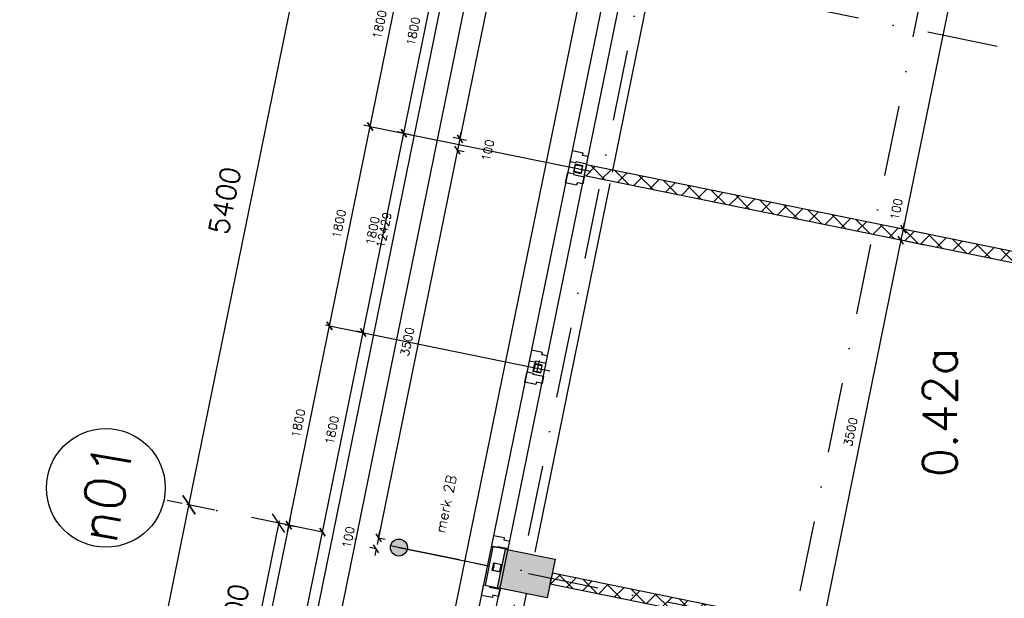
# Model space of a CAD drawing. Extents: x -33344 to 2055880, y -64816 to 121260.
# Tile 7 of 132: x 6315 to 15018, y 13156 to 18275. Entities that reach past the tile are written whole.
import ezdxf

# ---------------------------------------------------------------- set-up
doc = ezdxf.new("R2010")
doc.units = 0
doc.header["$LTSCALE"] = 50
doc.header["$MEASUREMENT"] = 0
doc.header["$PDMODE"] = 3
doc.header["$PDSIZE"] = 0.1
doc.linetypes.add('DASHED', pattern=[0.75, 0.5, -0.25])
doc.linetypes.add('STRAM_0WT$1$DASHDOT', pattern=[25, 12.5, -6.25, 0, -6.25])
doc.layers.get('0').update_dxf_attribs({"linetype": 'CONTINUOUS'})
doc.layers.get('DEFPOINTS').update_dxf_attribs({"linetype": 'CONTINUOUS'})
for name, color, linetype in [('A--A22--_F123-', 9, 'CONTINUOUS'), ('A--A28--_F-2--', 7, 'CONTINUOUS'), ('A--A28--_F12--', 7, 'CONTINUOUS'), ('A--L$7A1-_STRAMIEN', 1, 'CONTINUOUS'), ('A--L$7A3-_STRAMIEN', 3, 'CONTINUOUS'), ('A--L21--', 3, 'CONTINUOUS'), ('A--L21A3_BUITENWAND', 3, 'CONTINUOUS'), ('A--L22--', 3, 'CONTINUOUS'), ('A--L22--_F-2--', 7, 'CONTINUOUS'), ('A--L28--', 7, 'CONTINUOUS'), ('A--L28--_F-2--', 7, 'CONTINUOUS'), ('A--L28--_F12--', 7, 'CONTINUOUS'), ('A--L31--', 2, 'CONTINUOUS'), ('A--L31--_F123-', 7, 'CONTINUOUS'), ('A--M$1A-_F123-', 1, 'CONTINUOUS'), ('A--M1$A-_F123-', 1, 'CONTINUOUS'), ('A--T$1A-_F123-_RN', 4, 'CONTINUOUS'), ('STRAM_0WT$0$A--L$7A-_STRA0', 1, 'STRAM_0WT$1$DASHDOT'), ('STRAM_0WT$0$A--L$7A1-_STR0', 1, 'CONTINUOUS'), ('STRAM_0WT$0$A--L$7A3-_STR0', 3, 'CONTINUOUS'), ('STRAM_0WT$1$A--M$1A-_F123-', 1, 'CONTINUOUS'), ('TEKSTKOZIJNMERK', 2, 'CONTINUOUS'), ('X--LR---_CP', 7, 'CONTINUOUS'), ('XREF', 7, 'CONTINUOUS')]:
    doc.layers.add(name, color=color, linetype=linetype)
doc.styles.add('ALFA-0_25', font='ROMANS')
doc.styles.add('B-01', font='SIMPLEX.SHX', dxfattribs={"width": 0.8, "height": 4.5})
doc.styles.add('HIEMSTRA', font='romans.shx')
doc.styles.add('STRAM_0WT$1$HIEMSTRA', font='romans.shx')
doc.dimstyles.new('1OP2', dxfattribs={"dimscale": 30, "dimtxt": 2.5, "dimasz": 2, "dimexe": 2, "dimexo": 0, "dimgap": 2, "dimtad": 1, "dimdec": 0, "dimzin": 0, "dimtxsty": 'HIEMSTRA', "dimblk1": 'OBLIQUE', "dimblk2": 'OBLIQUE', "dimsah": 1, "dimcen": -3, "dimdle": 2, "dimclrd": 2, "dimclre": 2, "dimclrt": 3, "dimazin": 3, "dimtfac": 1, "dimtdec": 0, "dimtofl": 0, "dimtmove": 0, "dimatfit": 3, "dimtvp": 0.833333, "dimtolj": 1, "dimtzin": 0})
doc.dimstyles.new('STANDARD$0', dxfattribs={"dimscale": 30, "dimtxt": 2.5, "dimasz": 2, "dimexe": 2, "dimexo": 0, "dimgap": 2, "dimtad": 1, "dimdec": 0, "dimzin": 0, "dimtxsty": 'ALFA-0_25', "dimblk1": 'OBLIQUE', "dimblk2": 'OBLIQUE', "dimsah": 1, "dimcen": -3, "dimdle": 2, "dimclrd": 1, "dimclre": 1, "dimclrt": 2, "dimazin": 3, "dimtfac": 0.666667, "dimtofl": 0, "dimtmove": 0, "dimatfit": 3, "dimtvp": 0.833333, "dimtolj": 1, "dimtzin": 0})
doc.dimstyles.new('STRAM_0WT$0$STANDARD', dxfattribs={"dimscale": 70, "dimtxt": 2.5, "dimasz": 2, "dimexe": 0.3, "dimexo": 0.3, "dimgap": 2, "dimtad": 1, "dimdec": 0, "dimzin": 0, "dimtxsty": 'STRAM_0WT$1$HIEMSTRA', "dimblk1": 'STRAM_0WT$0$_OBLIQUE', "dimblk2": 'STRAM_0WT$0$_OBLIQUE', "dimsah": 1, "dimcen": -0.09, "dimdle": 0.3, "dimclrd": 1, "dimclre": 1, "dimclrt": 4, "dimazin": 3, "dimtfac": 1, "dimtdec": 4, "dimtix": 1, "dimtofl": 0, "dimtmove": 0, "dimatfit": 3, "dimtvp": 625, "dimtolj": 1, "dimtzin": 0})

# ---------------------------------------------------------------- blocks, each defined once
blk = doc.blocks.new('KOLOM450X350')
at = {"layer": 'A--A28--_F12--', "color": 8}
for points in [[(-175, -225), (-175, 225), (175, 225)], [(-175, -225), (175, 225), (175, -225)]]:
    blk.add_solid(points, dxfattribs=at)
at = {"layer": 'A--L28--_F12--', "color": 3, "linetype": 'CONTINUOUS'}
blk.add_lwpolyline([(-175, -225), (-175, 225), (175, 225), (175, -225)], close=True, dxfattribs=at)
at = {"layer": 'X--LR---_CP'}
for p in [(-175, 0), (-175, 0), (175, 0)]:
    blk.add_point(p, dxfattribs=at)
blk = doc.blocks.new('_OBLIQUE')
at = {"color": 0, "linetype": 'BYBLOCK'}
blk.add_line((-0.5, -0.5), (0.5, 0.5), dxfattribs=at)
blk = doc.blocks.new('*D358')
at = {"layer": 'A--M$1A-_F123-', "color": 1, "linetype": 'CONTINUOUS'}
for p, q in [((11754.6, 24824.1), (10193.7, 17161.4)), ((11742.6, 24765.3), (11683.8, 24777.3)), ((10205.7, 17220.2), (10146.9, 17232.2))]:
    blk.add_line(p, q, dxfattribs=at)
at = {"layer": 'DEFPOINTS', "color": 0, "linetype": 'CONTINUOUS'}
for p in [(11742.6, 24765.3), (10205.7, 17220.2), (10205.7, 17220.2)]:
    blk.add_point(p, dxfattribs=at)
at = {"layer": 'A--M$1A-_F123-', "color": 1, "linetype": 'CONTINUOUS', "xscale": 60, "yscale": 60, "zscale": 60}
for p, rotation in [((11742.6, 24765.3), 78.48629033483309), ((10205.7, 17220.2), 258.4862903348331)]:
    blk.add_blockref('_OBLIQUE', p, dxfattribs=dict(at, rotation=rotation))
at = {"layer": 'A--M$1A-_F123-', "color": 2, "linetype": 'CONTINUOUS', "insert": (10878.6, 21012.2), "char_height": 75, "attachment_point": 5, "rotation": 78.48629, "style": 'ALFA-0_25'}
blk.add_mtext('\\A1;7700', dxfattribs=at)
blk = doc.blocks.new('*D359')
at = {"layer": 'A--M$1A-_F123-', "color": 1, "linetype": 'CONTINUOUS'}
for p, q in [((10205.7, 17220.2), (10217.7, 17279)), ((10205.7, 17220.2), (10264.5, 17208.2)), ((10185.7, 17122.2), (10173.7, 17063.4)), ((10185.7, 17122.2), (10244.5, 17110.3))]:
    blk.add_line(p, q, dxfattribs=at)
at = {"layer": 'DEFPOINTS', "color": 0, "linetype": 'CONTINUOUS'}
for p in [(10205.7, 17220.2), (10205.7, 17220.2), (10185.7, 17122.2)]:
    blk.add_point(p, dxfattribs=at)
at = {"layer": 'A--M$1A-_F123-', "color": 1, "linetype": 'CONTINUOUS', "xscale": 60, "yscale": 60, "zscale": 60}
for p, rotation in [((10205.7, 17220.2), 258.4862903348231), ((10185.7, 17122.2), 78.48629033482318)]:
    blk.add_blockref('_OBLIQUE', p, dxfattribs=dict(at, rotation=rotation))
at = {"layer": 'A--M$1A-_F123-', "color": 2, "linetype": 'CONTINUOUS', "insert": (10452.9, 17118.8), "char_height": 75, "attachment_point": 5, "rotation": 78.48629, "style": 'ALFA-0_25'}
blk.add_mtext('\\A1;100', dxfattribs=at)
blk = doc.blocks.new('*D360')
at = {"layer": 'A--M$1A-_F123-', "color": 1, "linetype": 'CONTINUOUS'}
for p, q in [((10197.7, 17181), (9475, 13633.4)), ((10185.7, 17122.2), (10244.5, 17110.3)), ((9487, 13692.2), (9545.8, 13680.2))]:
    blk.add_line(p, q, dxfattribs=at)
at = {"layer": 'DEFPOINTS', "color": 0, "linetype": 'CONTINUOUS'}
for p in [(10185.7, 17122.2), (9487, 13692.2), (9487, 13692.2)]:
    blk.add_point(p, dxfattribs=at)
at = {"layer": 'A--M$1A-_F123-', "color": 1, "linetype": 'CONTINUOUS', "xscale": 60, "yscale": 60, "zscale": 60}
for p, rotation in [((10185.7, 17122.2), 78.48629033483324), ((9487, 13692.2), 258.4862903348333)]:
    blk.add_blockref('_OBLIQUE', p, dxfattribs=dict(at, rotation=rotation))
at = {"layer": 'A--M$1A-_F123-', "color": 2, "linetype": 'CONTINUOUS', "insert": (9740.8, 15426.7), "char_height": 75, "attachment_point": 5, "rotation": 78.48629, "style": 'ALFA-0_25'}
blk.add_mtext('\\A1;3500', dxfattribs=at)
blk = doc.blocks.new('*D548')
at = {"layer": 'A--M$1A-_F123-', "color": 1, "linetype": 'CONTINUOUS'}
for p, q in [((8705.2, 13862.1), (8322, 11980.8)), ((8658.2, 13810.5), (8752, 13791.4)), ((8298.9, 12046.7), (8392.7, 12027.6))]:
    blk.add_line(p, q, dxfattribs=at)
at = {"layer": 'DEFPOINTS', "color": 0, "linetype": 'CONTINUOUS'}
for p in [(8658.2, 13810.5), (8298.9, 12046.7), (8333.9, 12039.6)]:
    blk.add_point(p, dxfattribs=at)
at = {"layer": 'A--M$1A-_F123-', "color": 1, "linetype": 'CONTINUOUS', "xscale": 60, "yscale": 60, "zscale": 60}
for p, rotation in [((8693.2, 13803.4), 78.48629033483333), ((8333.9, 12039.6), 258.4862903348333)]:
    blk.add_blockref('_OBLIQUE', p, dxfattribs=dict(at, rotation=rotation))
at = {"layer": 'A--M$1A-_F123-', "color": 2, "linetype": 'CONTINUOUS', "insert": (8418, 12940.9), "char_height": 75, "attachment_point": 5, "rotation": 78.48629, "style": 'ALFA-0_25'}
blk.add_mtext('\\A1;1800', dxfattribs=at)
blk = doc.blocks.new('*D549')
at = {"layer": 'A--M$1A-_F123-', "color": 1, "linetype": 'CONTINUOUS'}
for p, q in [((8681.2, 13744.6), (9064.5, 15625.9)), ((9017.5, 15574.3), (9111.3, 15555.2)), ((8658.2, 13810.5), (8752, 13791.4))]:
    blk.add_line(p, q, dxfattribs=at)
at = {"layer": 'DEFPOINTS', "color": 0, "linetype": 'CONTINUOUS'}
for p in [(9017.5, 15574.3), (9052.5, 15567.1), (8658.2, 13810.5)]:
    blk.add_point(p, dxfattribs=at)
at = {"layer": 'A--M$1A-_F123-', "color": 1, "linetype": 'CONTINUOUS', "xscale": 60, "yscale": 60, "zscale": 60}
for p, rotation in [((9052.5, 15567.1), 78.48629033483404), ((8693.2, 13803.4), 258.4862903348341)]:
    blk.add_blockref('_OBLIQUE', p, dxfattribs=dict(at, rotation=rotation))
at = {"layer": 'A--M$1A-_F123-', "color": 2, "linetype": 'CONTINUOUS', "insert": (8777.3, 14704.7), "char_height": 75, "attachment_point": 5, "rotation": 78.48629, "style": 'ALFA-0_25'}
blk.add_mtext('\\A1;1800', dxfattribs=at)
blk = doc.blocks.new('*D550')
at = {"layer": 'A--M$1A-_F123-', "color": 1, "linetype": 'CONTINUOUS'}
for p, q in [((9040.5, 15508.3), (9423.8, 17389.7)), ((9411.8, 17330.9), (9470.6, 17318.9)), ((9052.5, 15567.1), (9111.3, 15555.2))]:
    blk.add_line(p, q, dxfattribs=at)
at = {"layer": 'DEFPOINTS', "color": 0, "linetype": 'CONTINUOUS'}
for p in [(9411.8, 17330.9), (9411.8, 17330.9), (9052.5, 15567.1)]:
    blk.add_point(p, dxfattribs=at)
at = {"layer": 'A--M$1A-_F123-', "color": 1, "linetype": 'CONTINUOUS', "xscale": 60, "yscale": 60, "zscale": 60}
for p, rotation in [((9411.8, 17330.9), 78.48629033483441), ((9052.5, 15567.1), 258.4862903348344)]:
    blk.add_blockref('_OBLIQUE', p, dxfattribs=dict(at, rotation=rotation))
at = {"layer": 'A--M$1A-_F123-', "color": 2, "linetype": 'CONTINUOUS', "insert": (9136.6, 16468.5), "char_height": 75, "attachment_point": 5, "rotation": 78.48629, "style": 'ALFA-0_25'}
blk.add_mtext('\\A1;1800', dxfattribs=at)
blk = doc.blocks.new('*D551')
at = {"layer": 'A--M$1A-_F123-', "color": 1, "linetype": 'CONTINUOUS'}
for p, q in [((9399.8, 17272.1), (9783.1, 19153.5)), ((9771.1, 19094.7), (9712.3, 19106.7)), ((9411.8, 17330.9), (9353, 17342.9))]:
    blk.add_line(p, q, dxfattribs=at)
at = {"layer": 'DEFPOINTS', "color": 0, "linetype": 'CONTINUOUS'}
for p in [(9771.1, 19094.7), (9771.1, 19094.7), (9411.8, 17330.9)]:
    blk.add_point(p, dxfattribs=at)
at = {"layer": 'A--M$1A-_F123-', "color": 1, "linetype": 'CONTINUOUS', "xscale": 60, "yscale": 60, "zscale": 60}
for p, rotation in [((9771.1, 19094.7), 78.48629033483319), ((9411.8, 17330.9), 258.4862903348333)]:
    blk.add_blockref('_OBLIQUE', p, dxfattribs=dict(at, rotation=rotation))
at = {"layer": 'A--M$1A-_F123-', "color": 2, "linetype": 'CONTINUOUS', "insert": (9495.9, 18232.3), "char_height": 75, "attachment_point": 5, "rotation": 78.48629, "style": 'ALFA-0_25'}
blk.add_mtext('\\A1;1800', dxfattribs=at)
blk = doc.blocks.new('*D556')
at = {"layer": 'A--M$1A-_F123-', "color": 1, "linetype": 'CONTINUOUS'}
for p, q in [((8376.9, 10246.3), (10881.6, 22542.4)), ((10859.3, 22485.7), (10928.4, 22471.6)), ((8378.5, 10307.2), (8447.6, 10293.1))]:
    blk.add_line(p, q, dxfattribs=at)
at = {"layer": 'DEFPOINTS', "color": 0, "linetype": 'CONTINUOUS'}
for p in [(10859.3, 22485.7), (10869.6, 22483.6), (8378.5, 10307.2)]:
    blk.add_point(p, dxfattribs=at)
at = {"layer": 'A--M$1A-_F123-', "color": 1, "linetype": 'CONTINUOUS', "xscale": 60, "yscale": 60, "zscale": 60}
for p, rotation in [((10869.6, 22483.6), 78.48629033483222), ((8388.8, 10305.1), 258.4862903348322)]:
    blk.add_blockref('_OBLIQUE', p, dxfattribs=dict(at, rotation=rotation))
at = {"layer": 'A--M$1A-_F123-', "color": 2, "linetype": 'CONTINUOUS', "insert": (9533.7, 16413.8), "char_height": 75, "attachment_point": 5, "rotation": 78.48629, "style": 'ALFA-0_25'}
blk.add_mtext('\\A1;12429', dxfattribs=at)
blk = doc.blocks.new('DILATATIEVOEG')
at = {"layer": 'A--L21A3_BUITENWAND', "linetype": 'CONTINUOUS'}
h = blk.add_hatch(color=256, dxfattribs=at)
edge = h.paths.add_edge_path()
edge.add_arc((-800, 0), 75, 0, 360)
blk.add_line((-800, 0), (0, 0), dxfattribs=at)
blk.add_circle((-800, 0), 75, dxfattribs=at)
at = {"layer": 'X--LR---_CP', "linetype": 'CONTINUOUS'}
blk.add_point((0, 0), dxfattribs=at)
blk = doc.blocks.new('STRAM_0WT$0$_OBLIQUE')
at = {"color": 0, "linetype": 'BYBLOCK'}
blk.add_line((-0.5, -0.5), (0.5, 0.5), dxfattribs=at)
blk = doc.blocks.new('*D1840')
at = {"layer": 'DEFPOINTS', "color": 0, "linetype": 'CONTINUOUS'}
for p in [(-66730.2, -12972.5), (-66481, -13023.3), (-67558.8, -18314.6)]:
    blk.add_point(p, dxfattribs=at)
at = {"layer": 'STRAM_0WT$1$A--M$1A-_F123-', "color": 1, "linetype": 'CONTINUOUS'}
for p, q in [((-67812.3, -18284.4), (-66726, -12951.9)), ((-66501.5, -13019.1), (-66750.8, -12968.3)), ((-67579.4, -18310.4), (-67828.6, -18259.7))]:
    blk.add_line(p, q, dxfattribs=at)
at = {"layer": 'STRAM_0WT$1$A--M$1A-_F123-', "color": 1, "linetype": 'CONTINUOUS', "xscale": 140, "yscale": 140, "zscale": 140}
for p, rotation in [((-66730.2, -12972.5), 78.48629033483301), ((-67808.1, -18263.9), 258.486290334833)]:
    blk.add_blockref('STRAM_0WT$0$_OBLIQUE', p, dxfattribs=dict(at, rotation=rotation))
at = {"layer": 'STRAM_0WT$1$A--M$1A-_F123-', "color": 4, "linetype": 'CONTINUOUS', "insert": (-67492.1, -15572.8), "char_height": 175, "attachment_point": 5, "rotation": 78.48629, "style": 'STRAM_0WT$1$HIEMSTRA'}
blk.add_mtext('\\A1;5400', dxfattribs=at)
blk = doc.blocks.new('*D1885')
at = {"layer": 'DEFPOINTS', "color": 0, "linetype": 'CONTINUOUS'}
for p in [(-66805.8, -18468), (-67375.7, -20188.9), (-67165.1, -20231.8)]:
    blk.add_point(p, dxfattribs=at)
at = {"layer": 'STRAM_0WT$1$A--M$1A-_F123-', "color": 1, "linetype": 'CONTINUOUS'}
for p, q in [((-67012.2, -18404.6), (-67379.9, -20209.5)), ((-66826.4, -18463.8), (-67037, -18420.9)), ((-67185.7, -20227.6), (-67396.2, -20184.7))]:
    blk.add_line(p, q, dxfattribs=at)
at = {"layer": 'STRAM_0WT$1$A--M$1A-_F123-', "color": 1, "linetype": 'CONTINUOUS', "xscale": 140, "yscale": 140, "zscale": 140}
for p, rotation in [((-67016.4, -18425.1), 78.48629033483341), ((-67375.7, -20188.9), 258.4862903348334)]:
    blk.add_blockref('STRAM_0WT$0$_OBLIQUE', p, dxfattribs=dict(at, rotation=rotation))
at = {"layer": 'STRAM_0WT$1$A--M$1A-_F123-', "color": 4, "linetype": 'CONTINUOUS', "insert": (-67418.9, -19261.6), "char_height": 175, "attachment_point": 5, "rotation": 78.48629, "style": 'STRAM_0WT$1$HIEMSTRA'}
blk.add_mtext('\\A1;1800', dxfattribs=at)
blk = doc.blocks.new('*D1969')
at = {"layer": 'DEFPOINTS', "color": 0, "linetype": 'CONTINUOUS'}
for p in [(-67808.1, -18263.9), (-67558.8, -18314.6), (-68636.7, -23606)]:
    blk.add_point(p, dxfattribs=at)
at = {"layer": 'STRAM_0WT$1$A--M$1A-_F123-', "color": 1, "linetype": 'CONTINUOUS'}
for p, q in [((-68890.1, -23575.8), (-67803.9, -18243.3)), ((-67579.4, -18310.4), (-67828.6, -18259.7)), ((-68657.2, -23601.8), (-68906.5, -23551))]:
    blk.add_line(p, q, dxfattribs=at)
at = {"layer": 'STRAM_0WT$1$A--M$1A-_F123-', "color": 1, "linetype": 'CONTINUOUS', "xscale": 140, "yscale": 140, "zscale": 140}
for p, rotation in [((-67808.1, -18263.9), 78.48629033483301), ((-68885.9, -23555.2), 258.486290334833)]:
    blk.add_blockref('STRAM_0WT$0$_OBLIQUE', p, dxfattribs=dict(at, rotation=rotation))
at = {"layer": 'STRAM_0WT$1$A--M$1A-_F123-', "color": 4, "linetype": 'CONTINUOUS', "insert": (-68569.9, -20864.1), "char_height": 175, "attachment_point": 5, "rotation": 78.48629, "style": 'STRAM_0WT$1$HIEMSTRA'}
blk.add_mtext('\\A1;5400', dxfattribs=at)
blk = doc.blocks.new('*D839')
at = {"layer": 'A--M$1A-_F123-', "color": 2}
for p, q in [((9487, 13692.2), (9499, 13751)), ((9487, 13692.2), (9545.8, 13680.2)), ((9467, 13594.2), (9408.3, 13606.2)), ((9467, 13594.2), (9455.1, 13535.4))]:
    blk.add_line(p, q, dxfattribs=at)
at = {"layer": 'DEFPOINTS', "color": 0}
for p in [(9487, 13692.2), (9467, 13594.2), (9467, 13594.2)]:
    blk.add_point(p, dxfattribs=at)
at = {"layer": 'A--M$1A-_F123-', "color": 2, "xscale": 60, "yscale": 60, "zscale": 60}
for p, rotation in [((9487, 13692.2), 258.4862903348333), ((9467, 13594.2), 78.48629033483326)]:
    blk.add_blockref('_OBLIQUE', p, dxfattribs=dict(at, rotation=rotation))
at = {"layer": 'A--M$1A-_F123-', "color": 3, "insert": (9219.8, 13695.6), "char_height": 75, "attachment_point": 5, "rotation": 78.48629, "style": 'HIEMSTRA'}
blk.add_mtext('\\A1;100', dxfattribs=at)
blk = doc.blocks.new('Q020607-')
at = {"layer": 'A--A28--_F-2--', "color": 3}
for points in [[(-31.4, 31.5), (-35, -34.9), (-35, 35.1)], [(-31.4, 31.5), (-35, 35.1), (35, 35.1)], [(-31.4, 31.5), (-31.4, -31.3), (-35, -34.9)], [(35, 35.1), (31.4, 31.5), (-31.4, 31.5)], [(35, 35.1), (35, -34.9), (31.4, 31.5)], [(35, -34.9), (31.4, -31.3), (31.4, 31.5)], [(35, -34.9), (-35, -34.9), (-31.4, -31.3)], [(35, -34.9), (-31.4, -31.3), (31.4, -31.3)]]:
    blk.add_solid(points, dxfattribs=at)
at = {"layer": 'A--L28--_F-2--', "color": 3, "linetype": 'CONTINUOUS'}
blk.add_lwpolyline([(-35, -34.9), (-31.4, -31.3), (-31.4, 31.5), (31.4, 31.5), (31.4, -31.3), (-31.4, -31.3), (-35, -34.9), (35, -34.9), (35, 35.1), (-35, 35.1)], close=True, dxfattribs=at)
at = {"layer": 'X--LR---_CP', "color": 4, "linetype": 'CONTINUOUS'}
for p in [(-35, 0.1), (0, 0), (35, 0.1)]:
    blk.add_point(p, dxfattribs=at)
blk = doc.blocks.new('*D923')
at = {"layer": 'A--M$1A-_F123-', "color": 1, "linetype": 'CONTINUOUS'}
for p, q in [((8619.7, 11920.1), (9002.9, 13801.5)), ((8991, 13742.7), (8932.2, 13754.7)), ((8631.7, 11978.9), (8572.9, 11990.9))]:
    blk.add_line(p, q, dxfattribs=at)
at = {"layer": 'DEFPOINTS', "color": 0, "linetype": 'CONTINUOUS'}
for p in [(8991, 13742.7), (8991, 13742.7), (8631.7, 11978.9)]:
    blk.add_point(p, dxfattribs=at)
at = {"layer": 'A--M$1A-_F123-', "color": 1, "linetype": 'CONTINUOUS', "xscale": 60, "yscale": 60, "zscale": 60}
for p, rotation in [((8991, 13742.7), 78.48629033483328), ((8631.7, 11978.9), 258.4862903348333)]:
    blk.add_blockref('_OBLIQUE', p, dxfattribs=dict(at, rotation=rotation))
at = {"layer": 'A--M$1A-_F123-', "color": 2, "linetype": 'CONTINUOUS', "insert": (8715.8, 12880.3), "char_height": 75, "attachment_point": 5, "rotation": 78.48629, "style": 'ALFA-0_25'}
blk.add_mtext('\\A1;1800', dxfattribs=at)
blk = doc.blocks.new('*D924')
at = {"layer": 'A--M$1A-_F123-', "color": 1, "linetype": 'CONTINUOUS'}
for p, q in [((8979, 13683.9), (9362.2, 15565.3)), ((9350.2, 15506.5), (9291.5, 15518.5)), ((8991, 13742.7), (8932.2, 13754.7))]:
    blk.add_line(p, q, dxfattribs=at)
at = {"layer": 'DEFPOINTS', "color": 0, "linetype": 'CONTINUOUS'}
for p in [(9350.2, 15506.5), (9350.2, 15506.5), (8991, 13742.7)]:
    blk.add_point(p, dxfattribs=at)
at = {"layer": 'A--M$1A-_F123-', "color": 1, "linetype": 'CONTINUOUS', "xscale": 60, "yscale": 60, "zscale": 60}
for p, rotation in [((9350.2, 15506.5), 78.4862903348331), ((8991, 13742.7), 258.4862903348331)]:
    blk.add_blockref('_OBLIQUE', p, dxfattribs=dict(at, rotation=rotation))
at = {"layer": 'A--M$1A-_F123-', "color": 2, "linetype": 'CONTINUOUS', "insert": (9075.1, 14644.1), "char_height": 75, "attachment_point": 5, "rotation": 78.48629, "style": 'ALFA-0_25'}
blk.add_mtext('\\A1;1800', dxfattribs=at)
blk = doc.blocks.new('*D925')
at = {"layer": 'A--M$1A-_F123-', "color": 1, "linetype": 'CONTINUOUS'}
for p, q in [((9338.3, 15447.7), (9721.5, 17329.1)), ((9709.5, 17270.3), (9650.7, 17282.2)), ((9350.2, 15506.5), (9291.5, 15518.5))]:
    blk.add_line(p, q, dxfattribs=at)
at = {"layer": 'DEFPOINTS', "color": 0, "linetype": 'CONTINUOUS'}
for p in [(9709.5, 17270.3), (9709.5, 17270.3), (9350.2, 15506.5)]:
    blk.add_point(p, dxfattribs=at)
at = {"layer": 'A--M$1A-_F123-', "color": 1, "linetype": 'CONTINUOUS', "xscale": 60, "yscale": 60, "zscale": 60}
for p, rotation in [((9709.5, 17270.3), 78.48629033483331), ((9350.2, 15506.5), 258.4862903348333)]:
    blk.add_blockref('_OBLIQUE', p, dxfattribs=dict(at, rotation=rotation))
at = {"layer": 'A--M$1A-_F123-', "color": 2, "linetype": 'CONTINUOUS', "insert": (9434.3, 16407.8), "char_height": 75, "attachment_point": 5, "rotation": 78.48629, "style": 'ALFA-0_25'}
blk.add_mtext('\\A1;1800', dxfattribs=at)
blk = doc.blocks.new('*D926')
at = {"layer": 'A--M$1A-_F123-', "color": 1, "linetype": 'CONTINUOUS'}
for p, q in [((9697.6, 17211.5), (10080.8, 19092.8)), ((10068.8, 19034), (10127.6, 19022.1)), ((9709.5, 17270.3), (9768.3, 17258.3))]:
    blk.add_line(p, q, dxfattribs=at)
at = {"layer": 'DEFPOINTS', "color": 0, "linetype": 'CONTINUOUS'}
for p in [(10068.8, 19034), (10068.8, 19034), (9709.5, 17270.3)]:
    blk.add_point(p, dxfattribs=at)
at = {"layer": 'A--M$1A-_F123-', "color": 1, "linetype": 'CONTINUOUS', "xscale": 60, "yscale": 60, "zscale": 60}
for p, rotation in [((10068.8, 19034), 78.48629033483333), ((9709.5, 17270.3), 258.4862903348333)]:
    blk.add_blockref('_OBLIQUE', p, dxfattribs=dict(at, rotation=rotation))
at = {"layer": 'A--M$1A-_F123-', "color": 2, "linetype": 'CONTINUOUS', "insert": (9793.6, 18171.6), "char_height": 75, "attachment_point": 5, "rotation": 78.48629, "style": 'ALFA-0_25'}
blk.add_mtext('\\A1;1800', dxfattribs=at)
blk = doc.blocks.new('*D932')
at = {"layer": 'A--M1$A-_F123-', "color": 2, "linetype": 'CONTINUOUS'}
for p, q in [((11081.3, 22501.7), (6326.2, -842.1)), ((11069.4, 22442.9), (11128.2, 22430.9)), ((6338.1, -783.3), (6396.9, -795.3))]:
    blk.add_line(p, q, dxfattribs=at)
at = {"layer": 'DEFPOINTS', "color": 0, "linetype": 'CONTINUOUS'}
for p in [(11069.4, 22442.9), (6338.1, -783.3), (6338.1, -783.3)]:
    blk.add_point(p, dxfattribs=at)
at = {"layer": 'A--M1$A-_F123-', "color": 2, "linetype": 'CONTINUOUS', "xscale": 60, "yscale": 60, "zscale": 60}
for p, rotation in [((11069.4, 22442.9), 78.48629033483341), ((6338.1, -783.3), 258.4862903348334)]:
    blk.add_blockref('_OBLIQUE', p, dxfattribs=dict(at, rotation=rotation))
at = {"layer": 'A--M1$A-_F123-', "color": 3, "linetype": 'CONTINUOUS', "insert": (8608.2, 10849.3), "char_height": 75, "attachment_point": 5, "rotation": 78.48629, "style": 'HIEMSTRA'}
blk.add_mtext('\\A1;23703', dxfattribs=at)
blk = doc.blocks.new('*U1060')
at = {"layer": 'A--A22--_F123-', "linetype": 'CONTINUOUS'}
h = blk.add_hatch(dxfattribs=at)
h.set_pattern_fill('ALFAKRS', color=256, scale=120, style=0)
h.set_pattern_definition([(45, (-16660.19, -12179.98), (-84.8528, 84.8528), []), (135, (-16660.19, -12179.98), (-84.8528, -84.8528), [])])
h.paths.add_polyline_path([(0, 0), (-59, -39), (-5656.7, 1101.2), (-5646.7, 1150.2), (-5636.7, 1199.2), (-39, 59)])
at = {"layer": 'A--L22--_F-2--', "color": 2, "linetype": 'CONTINUOUS'}
for points in [[(-59, -39), (-59, -39), (-5656.7, 1101.2), (-5646.7, 1150.2)], [(-39, 59), (-39, 59), (-5636.7, 1199.2), (-5646.7, 1150.2)]]:
    blk.add_lwpolyline(points, dxfattribs=at)
blk = doc.blocks.new('*U1058')
at = {"layer": 'A--A22--_F123-', "linetype": 'CONTINUOUS'}
h = blk.add_hatch(dxfattribs=at)
h.set_pattern_fill('ALFAKRS', color=256, scale=120, style=0)
h.set_pattern_definition([(45, (-17378.85, -15708.01), (-84.8528, 84.8528), []), (135, (-17378.85, -15708.01), (-84.8528, -84.8528), [])])
h.paths.add_polyline_path([(0, 0), (-59, -39), (-6073.1, 1186.1), (-6063.2, 1235.1), (-6053.2, 1284.1), (-39, 59)])
at = {"layer": 'A--L22--_F-2--', "color": 2, "linetype": 'CONTINUOUS'}
for points in [[(-59, -39), (-59, -39), (-6073.1, 1186.1), (-6063.2, 1235.1)], [(-39, 59), (-39, 59), (-6053.2, 1284.1), (-6063.2, 1235.1)]]:
    blk.add_lwpolyline(points, dxfattribs=at)
blk = doc.blocks.new('*D994')
at = {"layer": 'A--M$1A-_F123-', "color": 2}
for p, q in [((15673, 24025.9), (14112.1, 16363.2)), ((15864.8, 23925.6), (15602.2, 23979.1)), ((14327.9, 16380.5), (14065.3, 16434))]:
    blk.add_line(p, q, dxfattribs=at)
at = {"layer": 'DEFPOINTS', "color": 0}
for p in [(15864.8, 23925.6), (14124.1, 16422), (14327.9, 16380.5)]:
    blk.add_point(p, dxfattribs=at)
at = {"layer": 'A--M$1A-_F123-', "color": 2, "xscale": 60, "yscale": 60, "zscale": 60}
for p, rotation in [((15661, 23967.1), 78.48629033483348), ((14124.1, 16422), 258.4862903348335)]:
    blk.add_blockref('_OBLIQUE', p, dxfattribs=dict(at, rotation=rotation))
at = {"layer": 'A--M$1A-_F123-', "color": 3, "insert": (14797, 20214), "char_height": 75, "attachment_point": 5, "rotation": 78.48629, "style": 'HIEMSTRA'}
blk.add_mtext('\\A1;7700', dxfattribs=at)
blk = doc.blocks.new('*D995')
at = {"layer": 'A--M$1A-_F123-', "color": 2}
for p, q in [((14124.1, 16422), (14136, 16480.8)), ((14327.9, 16380.5), (14065.3, 16434)), ((14312.8, 16281.5), (14045.3, 16336)), ((14104.1, 16324.1), (14092.1, 16265.3))]:
    blk.add_line(p, q, dxfattribs=at)
at = {"layer": 'DEFPOINTS', "color": 0}
for p in [(14327.9, 16380.5), (14104.1, 16324.1), (14312.8, 16281.5)]:
    blk.add_point(p, dxfattribs=at)
at = {"layer": 'A--M$1A-_F123-', "color": 2, "xscale": 60, "yscale": 60, "zscale": 60}
for p, rotation in [((14124.1, 16422), 258.4862903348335), ((14104.1, 16324.1), 78.48629033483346)]:
    blk.add_blockref('_OBLIQUE', p, dxfattribs=dict(at, rotation=rotation))
at = {"layer": 'A--M$1A-_F123-', "color": 3, "insert": (14063.9, 16598.9), "char_height": 75, "attachment_point": 5, "rotation": 78.48629, "style": 'HIEMSTRA'}
blk.add_mtext('\\A1;100', dxfattribs=at)
blk = doc.blocks.new('*D996')
at = {"layer": 'A--M$1A-_F123-', "color": 2}
for p, q in [((14116.1, 16382.8), (13393.4, 12835.2)), ((14312.8, 16281.5), (14045.3, 16336)), ((13544.5, 12865.7), (13346.6, 12906))]:
    blk.add_line(p, q, dxfattribs=at)
at = {"layer": 'DEFPOINTS', "color": 0}
for p in [(14312.8, 16281.5), (13405.4, 12894), (13544.5, 12865.7)]:
    blk.add_point(p, dxfattribs=at)
at = {"layer": 'A--M$1A-_F123-', "color": 2, "xscale": 60, "yscale": 60, "zscale": 60}
for p, rotation in [((14104.1, 16324.1), 78.48629033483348), ((13405.4, 12894), 258.4862903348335)]:
    blk.add_blockref('_OBLIQUE', p, dxfattribs=dict(at, rotation=rotation))
at = {"layer": 'A--M$1A-_F123-', "color": 3, "insert": (13659.2, 14628.5), "char_height": 75, "attachment_point": 5, "rotation": 78.48629, "style": 'HIEMSTRA'}
blk.add_mtext('\\A1;3500', dxfattribs=at)
blk = doc.blocks.new('STRAM_0WT')
at = {"layer": 'STRAM_0WT$0$A--L$7A-_STRA0'}
for p, q in [((-46967.857, 69048.716), (-68542.883, -36866.195)), ((-44567.212, 68559.429), (-66142.131, -37354.959)), ((-47191.427, -16952.606), (-66923.49, -12933.155)), ((-48269.28, -22243.942), (-68001.343, -18224.491))]:
    blk.add_line(p, q, dxfattribs=at)
at = {"layer": 'STRAM_0WT$0$A--L$7A1-_STR0'}
blk.add_circle((-68542.968, -18114.161), 525, dxfattribs=at)
at = {"layer": 'STRAM_0WT$0$A--L$7A3-_STR0', "style": 'STRAM_0WT$1$HIEMSTRA'}
blk.add_text('n01', height=350, rotation=80, dxfattribs=at).set_placement((-68452.733, -18619.788))
at = {"layer": 'STRAM_0WT$1$A--M$1A-_F123-', "linetype": 'CONTINUOUS'}
for p1, p2, distance, picture, middle in [((-67558.806, -18314.636), (-66480.953, -13023.3), 254.373, '*D1840', (-67492.056, -15572.785)), ((-68636.659, -23605.972), (-67558.806, -18314.636), 254.373, '*D1969', (-68569.909, -20864.121)), ((-66805.84, -18468.017), (-67165.124, -20231.795), -214.862, '*D1885', (-67418.942, -19261.609))]:
    dim = blk.add_aligned_dim(p1=p1, p2=p2, distance=distance, dimstyle='STRAM_0WT$0$STANDARD', dxfattribs=at)
    dim.commit()
    dim.dimension.update_dxf_attribs({"geometry": picture, "text_midpoint": middle})

msp = doc.modelspace()

# ---------------------------------------------------------------- linework, layer by layer
at = {"layer": 'A--L$7A1-_STRAMIEN'}
msp.add_circle((7076.4, 14132.7), 525, dxfattribs=at)
at = {"layer": 'A--L21--', "linetype": 'CONTINUOUS'}
for p, q in [((10874.5, 15249.6), (10861.3, 15184.9)), ((10907.3, 15260.3), (10887.3, 15162.3))]:
    msp.add_line(p, q, dxfattribs=at)
at = {"layer": 'A--L21--'}
for points in [[(11865.4, 18464), (11551.9, 16925.1)], [(11531.9, 16827.1), (10867.4, 13564.6)], [(10792.5, 13197.1), (9789.5, 8273.3)]]:
    msp.add_lwpolyline(points, dxfattribs=at)
at = {"layer": 'A--L21--', "color": 4, "linetype": 'CONTINUOUS', "elevation": 1}
msp.add_lwpolyline([(10497.9, 13614.3), (10428.2, 13272.6), (10538, 13250.2), (10607.6, 13592)], close=True, dxfattribs=at)
at = {"layer": 'A--L31--', "color": 2, "linetype": 'CONTINUOUS'}
for points in [[(11327.5, 17000.9), (11340.4, 17064.6), (11290.5, 17074.8), (11294.7, 17095.4), (11197.6, 17115.1), (11183.1, 17043.6), (11178.7, 17022), (11193.4, 17019), (11231.6, 17011.3), (11233.4, 17020.1)], [(11303.9, 16885.2), (11291, 16821.6), (11241, 16831.7), (11236.8, 16811.2), (11139.8, 16830.9), (11154.4, 16902.5), (11158.8, 16924), (11173.5, 16921), (11211.7, 16913.2), (11209.9, 16904.4)], [(10968.2, 15237.2), (10981.2, 15300.8), (10931.2, 15311), (10935.4, 15331.6), (10838.4, 15351.3), (10823.8, 15279.8), (10819.4, 15258.2), (10834.1, 15255.3), (10872.3, 15247.5), (10874.1, 15256.3)], [(10944.7, 15121.5), (10931.7, 15057.8), (10881.7, 15068), (10877.5, 15047.4), (10780.5, 15067.2), (10795.1, 15138.7), (10799.5, 15160.2), (10814.2, 15157.2), (10852.4, 15149.4), (10850.6, 15140.6)], [(10633.9, 13595.8), (10646.9, 13659.5), (10596.9, 13669.7), (10601.1, 13690.2), (10504.1, 13710), (10489.5, 13638.5), (10485.1, 13616.9), (10499.8, 13613.9), (10538, 13606.2), (10539.8, 13615)], [(10560.7, 13236.4), (10547.7, 13172.8), (10497.7, 13183), (10493.5, 13162.4), (10396.5, 13182.2), (10411.1, 13253.7), (10415.5, 13275.2), (10430.2, 13272.2), (10468.4, 13264.4), (10466.6, 13255.6)]]:
    msp.add_lwpolyline(points, close=True, dxfattribs=at)
at = {"layer": 'A--L31--_F123-', "color": 1, "linetype": 'CONTINUOUS'}
for p, q in [((12039.5, 22274.9), (7292.8, -1027.8)), ((12039.5, 22274.9), (9448.5, 9554.9)), ((11474.4, 18473.5), (7543.7, -822.8)), ((7727.3, -672.8), (11625.5, 18464.1)), ((10341.1, 13467.7), (10458.6, 13443.7)), ((10341.1, 13467.7), (10458.6, 13443.7))]:
    msp.add_line(p, q, dxfattribs=at)
at = {"layer": 'A--M$1A-_F123-', "linetype": 'CONTINUOUS'}
for p, q in [((9411.8, 17330.9), (11360.7, 16933.9)), ((9052.5, 15567.1), (11001.4, 15170.1))]:
    msp.add_line(p, q, dxfattribs=at)

# ---------------------------------------------------------------- block references
at = {"layer": 'A--L21A3_BUITENWAND', "color": 1}
for rotation in [348.486290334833, 348.486290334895]:
    msp.add_blockref('DILATATIEVOEG', (10450.1, 13445.5), dxfattribs=dict(at, rotation=rotation))
at = {"layer": 'A--L22--'}
for name, p in [('*U1058', (17378.9, 15708)), ('*U1060', (16660.2, 12180))]:
    msp.add_blockref(name, p, dxfattribs=at)
at = {"layer": 'A--L28--'}
for name, p, rotation in [('Q020607-', (11251.9, 16955.4), 78.486290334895), ('Q020607-', (10892.6, 15191.6), 78.486290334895), ('KOLOM450X350', (10793.1, 13375.6), 78.48629033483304), ('KOLOM450X350', (10793.1, 13375.6), 78.486290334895)]:
    msp.add_blockref(name, p, dxfattribs=dict(at, rotation=rotation))
at = {"layer": 'A--L28--', "xscale": -1, "rotation": 78.48629033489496}
msp.add_blockref('Q020607-', (10533.6, 13429.2), dxfattribs=at)
at = {"layer": 'XREF', "linetype": 'DASHED', "ltscale": 20}
msp.add_blockref('STRAM_0WT', (75619.4, 32246.9), dxfattribs=at)

# ---------------------------------------------------------------- texts
at = {"layer": 'A--L$7A3-_STRAMIEN', "style": 'HIEMSTRA'}
msp.add_text('n01', height=350, rotation=80, dxfattribs=at).set_placement((7166.7, 13627.1))
at = {"layer": 'A--T$1A-_F123-_RN', "style": 'ALFA-0_25'}
msp.add_text('0.42a', height=300, rotation=90, dxfattribs=at).set_placement((14598.9, 14228.4))
at = {"layer": 'TEKSTKOZIJNMERK', "style": 'B-01'}
msp.add_text('merk 2B', height=90, rotation=78.48629, dxfattribs=at).set_placement((10073.6, 13726.3))

# ---------------------------------------------------------------- dimensions: what is measured, and where the dimension line sits
at = {"layer": 'A--M$1A-_F123-', "linetype": 'CONTINUOUS'}
for p1, p2, distance, picture, middle in [((11742.6, 24765.3), (10205.7, 17220.2), 0, '*D358', (10878.6, 21012.2)), ((8378.5, 10307.2), (10859.3, 22485.7), -10.5, '*D556', (9533.7, 16413.8)), ((9411.8, 17330.9), (9771.1, 19094.7), 0, '*D551', (9495.9, 18232.3)), ((9709.5, 17270.3), (10068.8, 19034), 0, '*D926', (9793.6, 18171.6)), ((9052.5, 15567.1), (9411.8, 17330.9), 0, '*D550', (9136.6, 16468.5)), ((9350.2, 15506.5), (9709.5, 17270.3), 0, '*D925', (9434.3, 16407.8)), ((10185.7, 17122.2), (10205.7, 17220.2), 0, '*D359', (10452.9, 17118.8)), ((10185.7, 17122.2), (9487, 13692.2), 0, '*D360', (9740.8, 15426.7)), ((8658.2, 13810.5), (9017.5, 15574.3), -35.8, '*D549', (8777.3, 14704.7)), ((8991, 13742.7), (9350.2, 15506.5), 0, '*D924', (9075.1, 14644.1)), ((8658.2, 13810.5), (8298.9, 12046.7), 35.8, '*D548', (8418, 12940.9)), ((8631.7, 11978.9), (8991, 13742.7), 0, '*D923', (8715.8, 12880.3))]:
    dim = msp.add_aligned_dim(p1=p1, p2=p2, distance=distance, dimstyle='STANDARD$0', dxfattribs=at)
    dim.commit()
    dim.dimension.update_dxf_attribs({"geometry": picture, "text_midpoint": middle})
at = {"layer": 'A--M$1A-_F123-'}
dim = msp.add_aligned_dim(p1=(15864.8, 23925.6), p2=(14327.9, 16380.5), distance=-208, dimstyle='1OP2', dxfattribs=at)
dim.commit()
dim.dimension.update_dxf_attribs({"geometry": '*D994', "text_midpoint": (14797, 20214)})
dim = msp.add_linear_dim(base=(14104.1, 16324.1), p1=(14327.9, 16380.5), p2=(14312.8, 16281.5), angle=78.48629, dimstyle='1OP2', dxfattribs=at)
dim.commit()
dim.dimension.update_dxf_attribs({"geometry": '*D995', "text_midpoint": (14063.9, 16598.9), "dimtype": 160})
for base, p1, p2, picture, middle in [((13405.4, 12894), (14312.8, 16281.5), (13544.5, 12865.7), '*D996', (13659.2, 14628.5)), ((9467, 13594.2), (9487, 13692.2), (9467, 13594.2), '*D839', (9219.8, 13695.6))]:
    dim = msp.add_linear_dim(base=base, p1=p1, p2=p2, angle=78.48629, dimstyle='1OP2', dxfattribs=at)
    dim.commit()
    dim.dimension.update_dxf_attribs({"geometry": picture, "text_midpoint": middle})
at = {"layer": 'A--M1$A-_F123-', "linetype": 'CONTINUOUS'}
dim = msp.add_aligned_dim(p1=(11069.4, 22442.9), p2=(6338.1, -783.3), distance=0, dimstyle='1OP2', dxfattribs=at)
dim.commit()
dim.dimension.update_dxf_attribs({"geometry": '*D932', "text_midpoint": (8608.2, 10849.3)})

doc.saveas('drawing.dxf')
